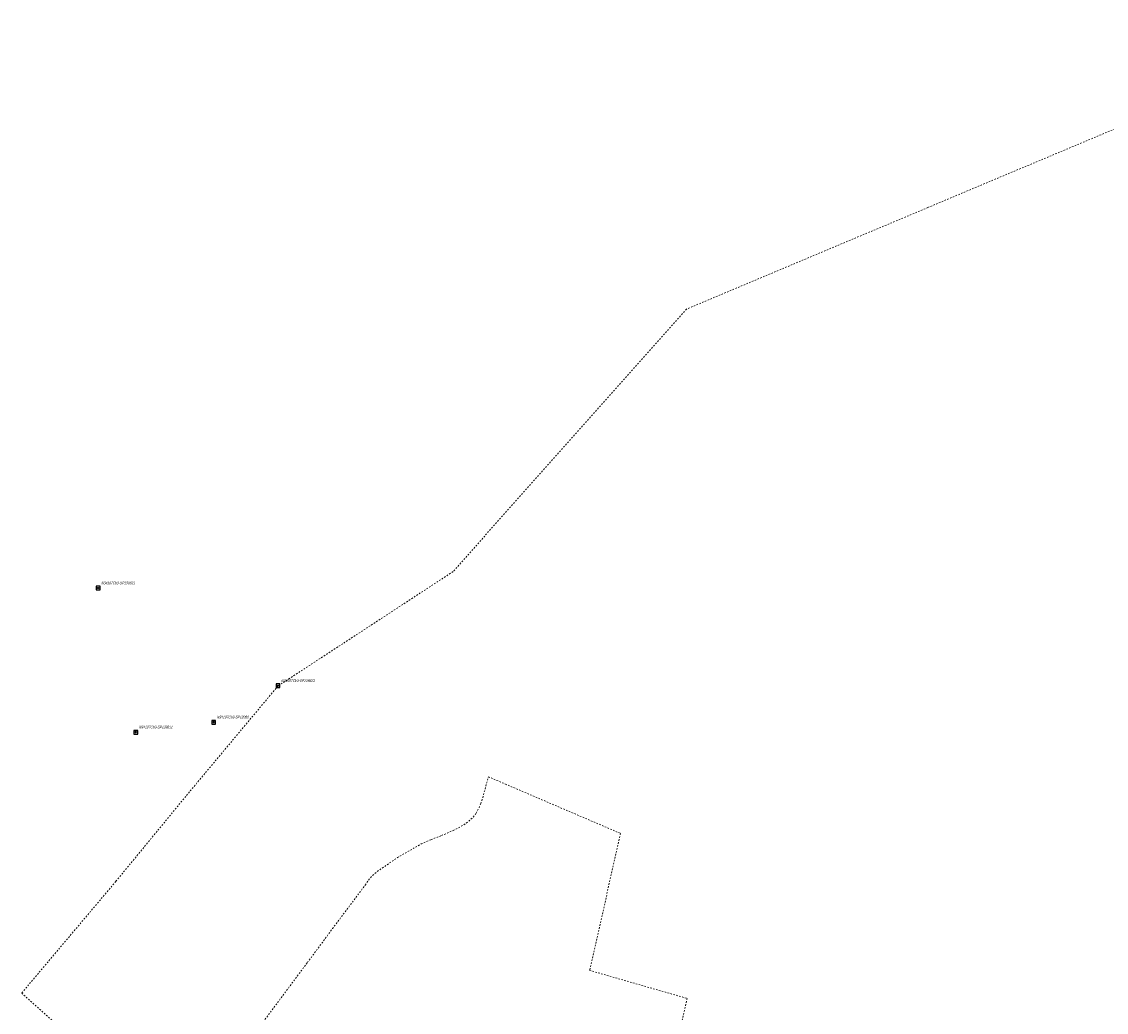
# Model space of a CAD drawing. Header units: metres. Extents: x 8440716 to 8446743, y 5883760 to 5887966.
# Tile 251 of 256: x 8442582 to 8442943, y 5886253 to 5886582. Entities that reach past the tile are written whole.
import ezdxf
from ezdxf.enums import TextEntityAlignment as Align

# ---------------------------------------------------------------- set-up
doc = ezdxf.new("R2010")
doc.units = ezdxf.units.M
doc.header["$MEASUREMENT"] = 0
doc.linetypes.add('0.5_0.5', pattern=[1, 0.5, -0.5])
doc.layers.get('0').update_dxf_attribs({"color": 250, "linetype": 'CONTINUOUS', "lineweight": 5})
for name, color, linetype in [('218-kontur użytku gruntowego', 253, 'CONTINUOUS'), ('Szczegółowa osnowa geodezyjna pozioma', 253, 'CONTINUOUS'), ('Szczegółowa osnowa geodezyjna pozioma-Atr103', 253, 'CONTINUOUS')]:
    doc.layers.add(name, color=color, linetype=linetype)
doc.styles.get("Standard").update_dxf_attribs({"font": 'Working1250', "width": 0.75})

# ---------------------------------------------------------------- blocks, each defined once
blk = doc.blocks.new('OSSP')
at = {"color": 0}
for p, q in [((-0.626, 0.625), (-0.626, -0.625)), ((-0.626, 0.625), (-0.626, -0.625)), ((0.624, 0.625), (-0.626, 0.625)), ((0.624, 0.625), (-0.626, 0.625)), ((0.3, 0), (-0.3, 0)), ((0.3, 0), (-0.3, 0)), ((0, -0.3), (0, 0.3)), ((0, -0.3), (0, 0.3)), ((0.624, -0.625), (0.624, 0.625)), ((0.624, -0.625), (0.624, 0.625)), ((-0.626, -0.625), (0.624, -0.625)), ((-0.626, -0.625), (0.624, -0.625))]:
    blk.add_line(p, q, dxfattribs=at)

msp = doc.modelspace()

# ---------------------------------------------------------------- linework, layer by layer
at = {"layer": '218-kontur użytku gruntowego', "color": 3, "linetype": '0.5_0.5', "lineweight": 18, "flags": 128}
for points in [[(8443030.4, 5886582.11), (8442883.38, 5886520.29)], [(8442883.38, 5886520.29), (8442803.03, 5886486.48)], [(8442803.03, 5886486.48), (8442785.08, 5886466.3)], [(8442785.08, 5886466.3), (8442725.38, 5886399.16)], [(8442725.38, 5886399.16), (8442697.81, 5886381.14)], [(8442697.81, 5886381.14), (8442688.68, 5886375.18)], [(8442688.68, 5886375.18), (8442667.13, 5886361.1)], [(8442667.13, 5886361.1), (8442637.7, 5886325.89)], [(8442735.28, 5886323.94), (8442737.14, 5886330.91)], [(8442737.14, 5886330.91), (8442742.79, 5886328.48)], [(8442742.79, 5886328.48), (8442781.12, 5886312.06)], [(8442637.7, 5886325.89), (8442613.2, 5886296.1)], [(8442734.05, 5886320.59), (8442734.61, 5886322.01)], [(8442734.61, 5886322.01), (8442735.28, 5886323.94)], [(8442730.61, 5886316.09), (8442732.1, 5886317.49)], [(8442732.1, 5886317.49), (8442733.1, 5886318.79)], [(8442733.1, 5886318.79), (8442734.05, 5886320.59)], [(8442725.4, 5886313.03), (8442728.98, 5886314.92)], [(8442728.98, 5886314.92), (8442730.61, 5886316.09)], [(8442714.78, 5886308.55), (8442718.07, 5886310.02)], [(8442718.07, 5886310.02), (8442721.57, 5886311.36)], [(8442721.57, 5886311.36), (8442725.4, 5886313.03)], [(8442781.12, 5886312.06), (8442770.84, 5886266.49)], [(8442706.87, 5886304), (8442714.78, 5886308.55)], [(8442700.17, 5886299.4), (8442706.87, 5886304)], [(8442698.62, 5886298.09), (8442700.17, 5886299.4)], [(8442613.2, 5886296.1), (8442581.87, 5886258.96)], [(8442696.17, 5886294.9), (8442697.3, 5886296.56)], [(8442697.3, 5886296.56), (8442698.62, 5886298.09)], [(8442685.28, 5886280.38), (8442696.17, 5886294.9)], [(8442682.3, 5886276.32), (8442685.28, 5886280.38)], [(8442676.94, 5886269.12), (8442682.3, 5886276.32)], [(8442658.04, 5886243.76), (8442676.94, 5886269.12)], [(8442770.84, 5886266.49), (8442803.23, 5886257.18)], [(8442581.87, 5886258.96), (8442628.61, 5886216.99)], [(8442803.23, 5886257.18), (8442798.49, 5886235.87)]]:
    msp.add_lwpolyline(points, dxfattribs=at)

# ---------------------------------------------------------------- block references
at = {"layer": 'Szczegółowa osnowa geodezyjna pozioma', "color": 253, "linetype": 'Continuous', "lineweight": 18}
for p in [(8442607.3, 5886393.68), (8442667.15, 5886361.19), (8442645.76, 5886349.06), (8442619.84, 5886345.73)]:
    msp.add_blockref('OSSP', p, dxfattribs=at)

# ---------------------------------------------------------------- texts
at = {"layer": 'Szczegółowa osnowa geodezyjna pozioma-Atr103', "color": 253, "oblique": 15, "width": 0.72}
for s, p in [('N34107Cb3-SP139831', (8442608.3, 5886394.68)), ('N34107Cb3-SP139821', (8442668.15, 5886362.19)), ('N34107Cb3-SP13980', (8442646.76, 5886350.06)), ('N34107Cb3-SP139811', (8442620.84, 5886346.73))]:
    msp.add_text(s, height=0.9, dxfattribs=at).set_placement(p, align=Align.BOTTOM_LEFT)

doc.saveas('drawing.dxf')
